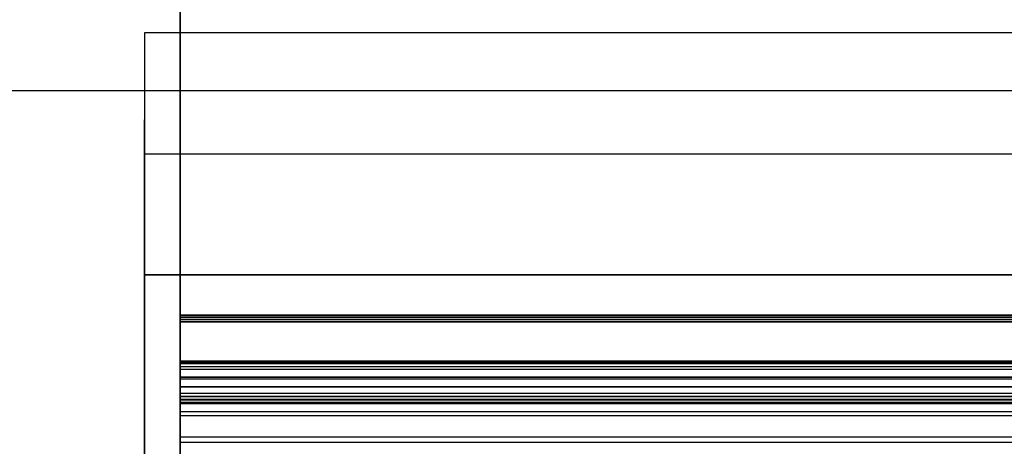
# Model space of a CAD drawing. Header units: millimetres. Extents: x -5.9 to 8.2, y -1.3 to -0.5.
# Tile 29 of 107: x -4.961 to -4.685, y -0.781 to -0.662. Entities that reach past the tile are written whole.
import ezdxf

# ---------------------------------------------------------------- set-up
doc = ezdxf.new("R2010")
doc.units = ezdxf.units.MM
doc.header["$MEASUREMENT"] = 0
for name, color, linetype, true_color in [('IGES level 1', 7, 'Continuous', 0xffffff), ('IGES level 24', 7, 'Continuous', 0xffffff), ('IGES level 3', 7, 'Continuous', 0xffffff), ('IGES level 47', 7, 'Continuous', 0xffffff)]:
    doc.layers.add(name, color=color, linetype=linetype, true_color=true_color)

msp = doc.modelspace()

# ---------------------------------------------------------------- linework, layer by layer
at = {"layer": 'IGES level 1'}
for points in [[(7.29416, -0.66571, -10.38395), (1.18416, -0.66571, -10.38395), (-4.92584, -0.66571, -10.38395)], [(-4.92584, -0.66571, -10.38395), (-4.92584, -0.6995, -10.36445), (-4.92584, -0.73328, -10.34494)], [(7.29416, -0.66571, -10.38395), (1.18416, -0.66571, -10.38395), (-4.92584, -0.66571, -10.38395)], [(-4.92584, -0.66571, -10.38395), (-4.92584, -0.6995, -10.36445), (-4.92584, -0.73328, -10.34494)], [(8.22916, -0.6819, -10.23566), (1.18416, -0.6819, -10.23566), (-5.86084, -0.6819, -10.23566)], [(-4.92584, -0.6819, -10.42422), (-5.39334, -0.6819, -10.42422), (-5.86084, -0.6819, -10.42422)], [(-4.92584, -1.02658, -10.438), (-4.92584, -0.85828, -10.438), (-4.92584, -0.68998, -10.438)], [(-4.92584, -0.6995, -10.36445), (1.18416, -0.6995, -10.36445), (7.29416, -0.6995, -10.36445)], [(-4.92584, -0.73328, -10.34494), (-4.92584, -0.85828, -10.34494), (-4.92584, -0.98328, -10.34494)], [(7.29416, -0.73328, -10.34494), (1.18416, -0.73328, -10.34494), (-4.92584, -0.73328, -10.34494)], [(-4.92584, -0.73328, -10.34494), (1.18416, -0.73328, -10.34494), (7.29416, -0.73328, -10.34494)], [(-4.92584, -0.73328, -10.34494), (-4.92584, -0.85828, -10.34494), (-4.92584, -0.98328, -10.34494)]]:
    msp.add_open_spline(points, degree=2, dxfattribs=at)
at = {"layer": 'IGES level 24', "extrusion": (1, -6.70662e-15, 1.945e-15)}
msp.add_arc((-0.85828, -10.7448, -4.91584), 0.408, 0, 73.8272, dxfattribs=at)
at = {"layer": 'IGES level 24', "extrusion": (1, -8.55166e-31, 6.98296e-15)}
for radius in [0.408, 0.4, 0.4]:
    msp.add_arc((-0.85828, -10.7448, -4.91584), radius, 180, 0, dxfattribs=at)
at = {"layer": 'IGES level 24', "extrusion": (1, 0, 0)}
for start, end in [(0, 73.8272), (180, 0)]:
    msp.add_arc((-0.85828, -10.7448, -4.91584), 0.408, start, end, dxfattribs=at)
at = {"layer": 'IGES level 24'}
for points in [[(-4.91584, -0.74464, -10.35294), (1.18416, -0.74464, -10.35294), (7.28416, -0.74464, -10.35294)], [(7.28416, -0.74464, -10.35294), (1.18416, -0.74464, -10.35294), (-4.91584, -0.74464, -10.35294)], [(-4.91584, -0.74464, -10.35294), (-4.91584, -0.79171, -10.35294), (-4.91584, -0.83878, -10.35294)], [(-4.91584, -0.83878, -10.35294), (-4.91584, -0.79171, -10.35294), (-4.91584, -0.74464, -10.35294)], [(-4.91584, -0.74578, -10.36094), (1.18416, -0.74578, -10.36094), (7.28416, -0.74578, -10.36094)], [(-4.91584, -0.83878, -10.36094), (-4.91584, -0.79228, -10.36094), (-4.91584, -0.74578, -10.36094)], [(-4.91584, -0.74578, -10.36094), (1.18416, -0.74578, -10.36094), (7.28416, -0.74578, -10.36094)], [(-4.91584, -0.74578, -10.36094), (-4.91584, -0.79228, -10.36094), (-4.91584, -0.83878, -10.36094)], [(7.28416, -0.77868, -11.14496), (1.18416, -0.77868, -11.14496), (-4.91584, -0.77868, -11.14496)], [(7.28416, -0.78024, -11.13711), (1.18416, -0.78024, -11.13711), (-4.91584, -0.78024, -11.13711)]]:
    msp.add_open_spline(points, degree=2, dxfattribs=at)
at = {"layer": 'IGES level 3'}
for points in [[(-4.91584, -0.74478, -10.44394), (1.18416, -0.74478, -10.44394), (7.28416, -0.74478, -10.44394)], [(-4.91584, -0.74478, -10.44394), (-4.91584, -0.74478, -10.40244), (-4.91584, -0.74478, -10.36094)], [(-4.91584, -0.74478, -10.36094), (1.18416, -0.74478, -10.36094), (7.28416, -0.74478, -10.36094)], [(7.28416, -0.74478, -10.44394), (1.18416, -0.74478, -10.44394), (-4.91584, -0.74478, -10.44394)], [(-4.91584, -0.74478, -10.40244), (1.18416, -0.74478, -10.40244), (7.28416, -0.74478, -10.40244)], [(-4.91584, -0.74478, -10.36094), (-4.91584, -0.85828, -10.36094), (-4.91584, -0.97178, -10.36094)], [(7.28416, -0.74478, -10.36094), (1.18416, -0.74478, -10.36094), (-4.91584, -0.74478, -10.36094)], [(-4.91584, -0.74478, -10.44394), (-4.91584, -0.74478, -10.40244), (-4.91584, -0.74478, -10.36094)], [(-4.91584, -0.74478, -10.36094), (-4.91584, -0.85828, -10.36094), (-4.91584, -0.97178, -10.36094)], [(-4.91584, -0.76828, -10.4032), (-4.91584, -0.75653, -10.4032), (-4.91584, -0.74478, -10.4032)], [(7.28416, -0.74537, -10.44486), (1.18416, -0.74537, -10.44486), (-4.91584, -0.74537, -10.44486)], [(-4.91584, -0.76828, -10.42516), (-4.91584, -0.75736, -10.43492), (-4.91584, -0.74645, -10.44469)], [(-4.91584, -0.74645, -10.44469), (1.18416, -0.74645, -10.44469), (7.28416, -0.74645, -10.44469)], [(7.28416, -0.74645, -10.44469), (1.18416, -0.74645, -10.44469), (-4.91584, -0.74645, -10.44469)], [(-4.91584, -0.76828, -10.42516), (-4.91584, -0.75736, -10.43492), (-4.91584, -0.74645, -10.44469)], [(-4.91584, -0.75736, -10.43492), (1.18416, -0.75736, -10.43492), (7.28416, -0.75736, -10.43492)], [(-4.91584, -0.76828, -10.37094), (-4.91584, -0.85828, -10.37094), (-4.91584, -0.94828, -10.37094)], [(7.28416, -0.76828, -10.37094), (1.18416, -0.76828, -10.37094), (-4.91584, -0.76828, -10.37094)], [(-4.91584, -0.76828, -10.37094), (-4.91584, -0.76828, -10.39805), (-4.91584, -0.76828, -10.42516)], [(-4.91584, -0.76828, -10.42516), (1.18416, -0.76828, -10.42516), (7.28416, -0.76828, -10.42516)], [(7.28416, -0.76828, -10.37094), (1.18416, -0.76828, -10.37094), (-4.91584, -0.76828, -10.37094)], [(-4.91584, -0.76828, -10.39805), (1.18416, -0.76828, -10.39805), (7.28416, -0.76828, -10.39805)], [(7.28416, -0.76828, -10.42516), (1.18416, -0.76828, -10.42516), (-4.91584, -0.76828, -10.42516)], [(-4.91584, -0.94828, -10.37094), (-4.91584, -0.85828, -10.37094), (-4.91584, -0.76828, -10.37094)], [(-4.91584, -0.76828, -10.37094), (-4.91584, -0.76828, -10.39805), (-4.91584, -0.76828, -10.42516)]]:
    msp.add_open_spline(points, degree=2, dxfattribs=at)
at = {"layer": 'IGES level 47', "extrusion": (1, 0, 0)}
for centre, radius, start, end in [((-0.85828, -9.02685, -4.91584), 1.4241, 266.12032, 273.87968), ((-0.85828, -9.02685, -4.91584), 1.4241, 266.12032, 273.87968), ((-0.76834, -10.41477, -4.91584), 0.001, 357.9134, 164.9412), ((-0.76834, -10.41477, -4.91584), 0.001, 357.9134, 164.9412), ((-0.70073, -10.41724, -4.91584), 0.06665, 177.9134, 180), ((-0.85828, -9.02685, -4.91584), 1.4141, 266.52896, 273.47104)]:
    msp.add_arc(centre, radius, start, end, dxfattribs=at)
at = {"layer": 'IGES level 47', "extrusion": (1, 5.45831e-13, -6.97833e-15)}
msp.add_arc((-0.70073, -10.41724, -4.91584), 0.06665, 177.9134, 180, dxfattribs=at)
at = {"layer": 'IGES level 47', "extrusion": (1, -5.3048e-14, 9.89073e-13)}
msp.add_arc((-0.85828, -9.02685, -4.91584), 1.4141, 266.52896, 273.47104, dxfattribs=at)
at = {"layer": 'IGES level 47'}
for points in [[(7.28416, -0.75786, -10.44383), (1.18416, -0.75786, -10.44383), (-4.91584, -0.75786, -10.44383)], [(-4.91584, -0.75813, -10.44551), (1.18416, -0.75813, -10.44551), (7.28416, -0.75813, -10.44551)], [(7.28416, -0.75813, -10.44551), (1.18416, -0.75813, -10.44551), (-4.91584, -0.75813, -10.44551)], [(-4.91584, -0.75899, -10.44255), (1.18416, -0.75899, -10.44255), (7.28416, -0.75899, -10.44255)], [(-4.91584, -0.75899, -10.44255), (1.18416, -0.75899, -10.44255), (7.28416, -0.75899, -10.44255)], [(7.28416, -0.75978, -10.44703), (1.18416, -0.75978, -10.44703), (-4.91584, -0.75978, -10.44703)], [(-4.91584, -0.76192, -10.44768), (1.18416, -0.76192, -10.44768), (7.28416, -0.76192, -10.44768)], [(7.28416, -0.76192, -10.44768), (1.18416, -0.76192, -10.44768), (-4.91584, -0.76192, -10.44768)], [(7.28416, -0.76252, -10.44), (1.18416, -0.76252, -10.44), (-4.91584, -0.76252, -10.44)], [(7.28416, -0.76463, -10.43621), (1.18416, -0.76463, -10.43621), (-4.91584, -0.76463, -10.43621)], [(-4.91584, -0.76463, -10.43621), (1.18416, -0.76463, -10.43621), (7.28416, -0.76463, -10.43621)], [(-4.91584, -0.77238, -10.43236), (-4.91584, -0.76901, -10.43236), (-4.91584, -0.76565, -10.43236)], [(7.28416, -0.76651, -10.42801), (1.18416, -0.76651, -10.42801), (-4.91584, -0.76651, -10.42801)], [(7.28416, -0.76734, -10.41481), (1.18416, -0.76734, -10.41481), (-4.91584, -0.76734, -10.41481)], [(7.28416, -0.76734, -10.41481), (1.18416, -0.76734, -10.41481), (-4.91584, -0.76734, -10.41481)], [(7.28416, -0.76737, -10.41587), (1.18416, -0.76737, -10.41587), (-4.91584, -0.76737, -10.41587)], [(-4.91584, -0.76738, -10.41724), (1.18416, -0.76738, -10.41724), (7.28416, -0.76738, -10.41724)], [(7.28416, -0.76738, -10.41724), (1.18416, -0.76738, -10.41724), (-4.91584, -0.76738, -10.41724)], [(7.28416, -0.76745, -10.41431), (1.18416, -0.76745, -10.41431), (-4.91584, -0.76745, -10.41431)], [(7.28416, -0.76814, -10.41379), (1.18416, -0.76814, -10.41379), (-4.91584, -0.76814, -10.41379)], [(7.28416, -0.76897, -10.414), (1.18416, -0.76897, -10.414), (-4.91584, -0.76897, -10.414)], [(-4.91584, -0.7693, -10.41451), (1.18416, -0.7693, -10.41451), (7.28416, -0.7693, -10.41451)], [(7.28416, -0.7693, -10.41451), (1.18416, -0.7693, -10.41451), (-4.91584, -0.7693, -10.41451)], [(7.28416, -0.77162, -10.42567), (1.18416, -0.77162, -10.42567), (-4.91584, -0.77162, -10.42567)], [(-4.91584, -0.77266, -10.43835), (1.18416, -0.77266, -10.43835), (7.28416, -0.77266, -10.43835)], [(-4.91584, -0.77266, -10.43835), (1.18416, -0.77266, -10.43835), (7.28416, -0.77266, -10.43835)]]:
    msp.add_open_spline(points, degree=2, dxfattribs=at)

doc.saveas('drawing.dxf')
